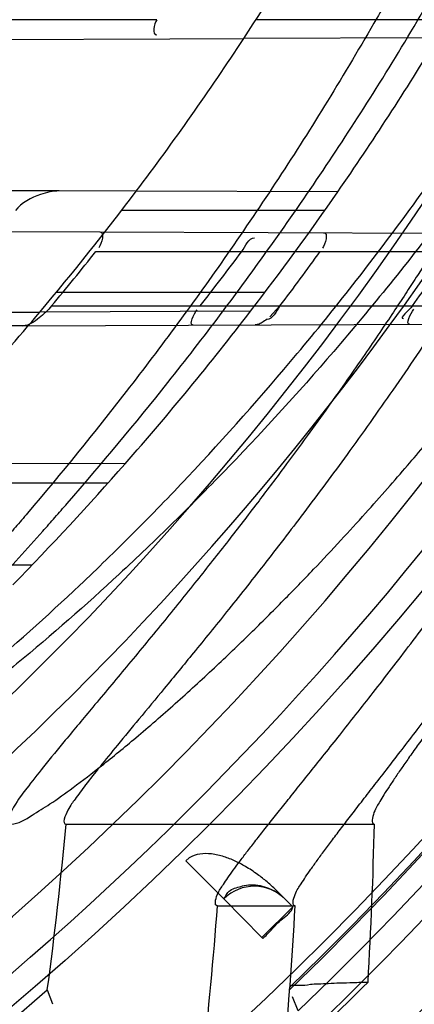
# Model space of a CAD drawing. Header units: millimetres. Extents: x 0 to 297, y 0 to 210.
# Tile 36 of 256: x 147.7032 to 147.7394, y 91.1248 to 91.2151. Entities that reach past the tile are written whole.
import ezdxf

# ---------------------------------------------------------------- set-up
doc = ezdxf.new("R2010")
doc.units = ezdxf.units.MM
doc.header["$LTSCALE"] = 16.335
doc.layers.get('0').update_dxf_attribs({"linetype": 'CONTINUOUS'})
for name, color, linetype in [('01_GLOBAL', 7, 'CONTINUOUS'), ('INTFCLR_1', 7, 'CONTINUOUS'), ('INTFCLR_144815', 7, 'CONTINUOUS')]:
    doc.layers.add(name, color=color, linetype=linetype)

msp = doc.modelspace()

# ---------------------------------------------------------------- linework, layer by layer
at = {"color": 7, "linetype": 'Continuous'}
msp.add_circle((148.2308034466, 92.1164639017), 1.9, dxfattribs=at)
at = {"color": 9, "linetype": 'Continuous'}
msp.add_arc((148.2308034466, 92.1164639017), 1.8756493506, 182.9674534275, 267.0325465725, dxfattribs=at)
at = {"layer": '01_GLOBAL', "color": 7, "linetype": 'Continuous'}
msp.add_circle((148.2308034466, 92.1164639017), 1.925, dxfattribs=at)
at = {"layer": 'INTFCLR_1', "color": 9, "linetype": 'Continuous'}
for p, q in [((147.7157750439, 91.21507411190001), (147.6722097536, 91.21507411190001)), ((147.742519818, 91.21507411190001), (147.7248726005, 91.21507411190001)), ((147.6810584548, 91.21318635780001), (147.7169625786, 91.21331168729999)), ((147.7415118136, 91.2133973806), (147.7237424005, 91.2133353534)), ((147.7068247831, 91.19937192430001), (147.6689402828, 91.1995041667)), ((147.7323582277, 91.19928279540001), (147.7139000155, 91.199347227)), ((147.7311649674, 91.19757411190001), (147.7125514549, 91.19757411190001)), ((147.7105572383, 91.19560889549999), (147.7617364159, 91.1954302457)), ((147.7102022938, 91.1938241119), (147.760694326, 91.1938241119)), ((147.7256939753, 91.1900741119), (147.7065742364, 91.1900741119)), ((147.7061367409, 91.1888241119), (147.7574384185, 91.1888241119)), ((147.7243710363, 91.1883375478), (147.7050677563, 91.18827016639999)), ((147.7035148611, 91.1870147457), (147.7563764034, 91.18719926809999)), ((147.7128787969, 91.17435079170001), (147.6925210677, 91.1744218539)), ((147.711304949, 91.1725741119), (147.6907043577, 91.1725741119)), ((147.7043489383, 91.16507411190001), (147.6829418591, 91.16507411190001))]:
    msp.add_line(p, q, dxfattribs=at)
at = {"layer": 'INTFCLR_1', "color": 6, "linetype": 'Continuous'}
for p, q in [((147.7169625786, 91.21331168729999), (147.7237424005, 91.2133353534)), ((147.7139000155, 91.199347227), (147.7068247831, 91.19937192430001)), ((147.6606695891, 91.19578303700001), (147.7105572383, 91.19560889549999)), ((147.697624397, 91.188244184), (147.7050677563, 91.18827016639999)), ((147.7035148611, 91.1870147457), (147.6508266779, 91.1868308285))]:
    msp.add_line(p, q, dxfattribs=at)
at = {"layer": 'INTFCLR_1', "color": 7, "linetype": 'Continuous'}
msp.add_line((147.72706867, 91.1888241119), (147.7261267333, 91.1878151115), dxfattribs=at)
msp.add_lwpolyline([(147.7258891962, 91.1876202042), (147.7257698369, 91.1875310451), (147.7256549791, 91.18745023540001), (147.7255446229, 91.1873778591), (147.7254383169, 91.1873138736), (147.7253365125, 91.18725829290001), (147.7252405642, 91.18721112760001), (147.7251507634, 91.1871721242), (147.7250668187, 91.1871410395), (147.7249892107, 91.1871176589), (147.7249180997, 91.18710154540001), (147.7248533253, 91.1870921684), (147.7247948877, 91.18708902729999)], dxfattribs=at)
at = {"layer": 'INTFCLR_1', "color": 6, "linetype": 'Continuous'}
for centre, radius, start, end in [((147.5056636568, 91.35632411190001), 0.3017258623, 270, 90.00000002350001), ((147.5056636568, 91.35632411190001), 0.2867456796, 270, 90.00000002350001), ((147.5056636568, 91.35632411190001), 0.2607760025, 326.7481499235, 329.5812702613), ((147.5056636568, 91.35632411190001), 0.2607760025, 319.8764540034, 322.9895536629), ((147.5056636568, 91.35632411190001), 0.2757760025, 322.472557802, 325.2879487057), ((147.5054825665, 91.3561310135), 0.2612540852, 320.1784083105, 321.5917423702), ((147.5057702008, 91.35649216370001), 0.2718440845, 321.9186122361, 323.2455153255), ((147.5054981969, 91.3561372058), 0.2776457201, 322.9426850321, 324.2249055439), ((147.5056693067, 91.3563323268), 0.2873987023, 324.3492726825, 325.5667879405), ((147.5056636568, 91.35632411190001), 0.2757760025, 315.5673519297, 318.7108679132)]:
    msp.add_arc(centre, radius, start, end, dxfattribs=at)
at = {"layer": 'INTFCLR_1', "color": 9, "linetype": 'Continuous'}
for radius, start, end in [(0.2607760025, 322.9895536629, 326.7481499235), (0.2757760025, 325.2879487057, 328.7836486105), (0.2607760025, 315.7698571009, 319.8764540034), (0.2757760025, 318.7108679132, 322.472557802)]:
    msp.add_arc((147.5056636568, 91.35632411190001), radius, start, end, dxfattribs=at)
at = {"layer": 'INTFCLR_1', "color": 6, "linetype": 'Continuous'}
for points, knots in [([(147.7024190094, 91.57132411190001), (147.7018087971, 91.57132411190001), (147.7029114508, 91.5692236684), (147.7038583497, 91.5680649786), (147.7054058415, 91.56603172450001), (147.7073153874, 91.5637319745), (147.7097564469, 91.56079692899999), (147.7126098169, 91.5573885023), (147.7156703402, 91.5536813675), (147.7186923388, 91.5499560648), (147.721505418, 91.54640770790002), (147.7240879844, 91.5430774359), (147.7264364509, 91.53997985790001), (147.7285589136, 91.53711993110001), (147.7304701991, 91.53449113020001), (147.7321890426, 91.5320821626), (147.7337330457, 91.529879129), (147.7351142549, 91.527876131), (147.7363481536, 91.5260600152), (147.7374498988, 91.5244157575), (147.7384368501, 91.52292425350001), (147.7393145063, 91.52158304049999), (147.740301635, 91.52005887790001), (147.7413416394, 91.5184318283), (147.7424164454, 91.51672483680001), (147.7434051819, 91.5151347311), (147.7444675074, 91.51340362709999), (147.7454727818, 91.51173989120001), (147.7463989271, 91.5101860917), (147.7472040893, 91.50882047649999), (147.7480924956, 91.5072948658), (147.7490691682, 91.5055946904), (147.7501439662, 91.503694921), (147.7513258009, 91.5015697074), (147.7526254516, 91.49918624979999), (147.7540567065, 91.4965029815), (147.7556293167, 91.4934797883), (147.7573520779, 91.49007026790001), (147.7592357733, 91.4862176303), (147.7612959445, 91.48184252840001), (147.7635459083, 91.4768493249), (147.7659975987, 91.4711159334), (147.7686600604, 91.46449556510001), (147.771540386, 91.45677847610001), (147.7745995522, 91.4477874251), (147.7776353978, 91.43777021), (147.7804347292, 91.4271489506), (147.7828479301, 91.41640510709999), (147.7848548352, 91.405631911), (147.7864550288, 91.3948720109), (147.7876568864, 91.3841237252), (147.7884643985, 91.3734124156), (147.7888848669, 91.3627276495), (147.788923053, 91.3520862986), (147.7885832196, 91.34147856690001), (147.7878679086, 91.3309058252), (147.7867790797, 91.3203765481), (147.7853146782, 91.30986953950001), (147.7834744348, 91.2993988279), (147.7812492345, 91.2889416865), (147.7786373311, 91.27851137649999), (147.7756726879, 91.26825261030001), (147.7725298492, 91.2586638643), (147.7694333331, 91.2501513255), (147.7665578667, 91.24288110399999), (147.763914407, 91.2366339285), (147.7614912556, 91.23122494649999), (147.7592772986, 91.2265132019), (147.7572566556, 91.222383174), (147.7554148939, 91.2187488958), (147.7537381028, 91.2155404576), (147.7522167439, 91.21270536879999), (147.7508394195, 91.21019779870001), (147.7495919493, 91.20797263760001), (147.7484619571, 91.205992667), (147.7474378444, 91.2042264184), (147.7465123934, 91.2026529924), (147.7456788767, 91.20125348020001), (147.7447260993, 91.1996710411), (147.7436842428, 91.1979643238), (147.7424549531, 91.195983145), (147.7413949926, 91.1943013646), (147.7404087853, 91.1927574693), (147.7395314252, 91.19139819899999), (147.7385421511, 91.1898833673), (147.7374297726, 91.1882012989), (147.7361816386, 91.18634056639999), (147.7347816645, 91.18428595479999), (147.7332139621, 91.18202299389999), (147.7314607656, 91.179538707), (147.7295082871, 91.1768262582), (147.7273377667, 91.1738741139), (147.7249300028, 91.1706720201), (147.7222786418, 91.16722855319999), (147.7193828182, 91.16355418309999), (147.7162651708, 91.1596930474), (147.7130841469, 91.155829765), (147.7101062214, 91.152268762), (147.7075479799, 91.1491965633), (147.7055504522, 91.14679617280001), (147.7039276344, 91.14467529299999), (147.7029496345, 91.1434806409), (147.7017963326, 91.1413241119), (147.7024190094, 91.1413241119)], [0, 0, 0, 0, 0.0038604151, 0.0075016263, 0.0124785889, 0.0188917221, 0.0268498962, 0.0364677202, 0.04706947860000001, 0.0572444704, 0.0668187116, 0.0757144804, 0.08390538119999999, 0.0914099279, 0.098245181, 0.1044667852, 0.1101313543, 0.1152642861, 0.1198589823, 0.1240215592, 0.1277856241, 0.1311734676, 0.1341617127, 0.1392736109, 0.1433897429, 0.1469230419, 0.1511192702, 0.1562389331, 0.1592204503, 0.1625628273, 0.1662680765, 0.1703891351, 0.1749670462, 0.1800766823, 0.185772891, 0.1921413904, 0.1993155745, 0.2073310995, 0.2163076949, 0.2264451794, 0.2379233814, 0.250953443, 0.2658909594, 0.2830621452, 0.3030578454, 0.3259639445, 0.3492662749, 0.372530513, 0.3956109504, 0.4185782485, 0.4413347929, 0.4640172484, 0.48651927, 0.5089682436, 0.5313242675, 0.553647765, 0.5759939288, 0.5982772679, 0.6207473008, 0.6432362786, 0.6658996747, 0.6887559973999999, 0.7107777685, 0.7297237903, 0.7460531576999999, 0.7602331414, 0.7726347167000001, 0.7835467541, 0.7931663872, 0.8017211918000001, 0.8093215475, 0.8160683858, 0.8220758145, 0.8274205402, 0.8322066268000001, 0.8364980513, 0.8403368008, 0.8437547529, 0.8468031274, 0.8520223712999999, 0.8564046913, 0.8615533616, 0.8645986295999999, 0.8679945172, 0.8717882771, 0.8760445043, 0.8807522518, 0.8859628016, 0.8917731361, 0.8981681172, 0.9051985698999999, 0.9129160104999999, 0.9213486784, 0.9305434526, 0.9404096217, 0.9509435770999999, 0.9619432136, 0.9720502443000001, 0.9803711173, 0.9870628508, 0.9922716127, 0.99606073, 1, 1, 1, 1]), ([(147.7024190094, 91.1413241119), (147.7031143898, 91.1413241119), (147.7043203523, 91.14213679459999), (147.7061744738, 91.14325300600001), (147.7083002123, 91.1447976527), (147.710928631, 91.14681022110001), (147.7140582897, 91.14937974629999), (147.7175074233, 91.15237487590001), (147.7210070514, 91.1555769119), (147.724310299, 91.1587419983), (147.7273371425, 91.16175781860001), (147.7300923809, 91.16460395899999), (147.7325889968, 91.1672661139), (147.7348455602, 91.1697411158), (147.7368773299, 91.1720281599), (147.7387011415, 91.1741288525), (147.7403405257, 91.1760572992), (147.7418089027, 91.1778176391), (147.74312239, 91.1794189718), (147.7442950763, 91.1808709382), (147.7453447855, 91.18218881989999), (147.7462981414, 91.1834007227), (147.7472372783, 91.1846080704), (147.7482377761, 91.1859099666), (147.7492999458, 91.187311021), (147.7503509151, 91.1887170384), (147.7513832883, 91.1901164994), (147.7524574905, 91.19159267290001), (147.7536466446, 91.1932514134), (147.7549757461, 91.1951365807), (147.7564609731, 91.1972842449), (147.7581179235, 91.19973355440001), (147.7599603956, 91.2025250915), (147.7620026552, 91.20570886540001), (147.7642665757, 91.2093548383), (147.7667734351, 91.21354352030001), (147.7695429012, 91.2183732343), (147.7725956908, 91.2239740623), (147.7759494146, 91.23049845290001), (147.7796263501, 91.2381747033), (147.7835547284, 91.2471120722), (147.7874822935, 91.2570297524), (147.7911546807, 91.26748627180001), (147.7944163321, 91.27808548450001), (147.7972390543, 91.28872386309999), (147.7996322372, 91.2993899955), (147.8015947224, 91.3100274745), (147.8031423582, 91.3206651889), (147.8042785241, 91.3312578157), (147.8050140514, 91.3418222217), (147.805355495, 91.3523479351), (147.8053083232, 91.36283677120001), (147.8048760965, 91.3732949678), (147.8040611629, 91.3837158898), (147.8028633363, 91.39410400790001), (147.8012816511, 91.40445780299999), (147.799316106, 91.4147614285), (147.7969588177, 91.4250379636), (147.7942058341, 91.4352745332), (147.7910435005, 91.44548298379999), (147.7874805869, 91.4556114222), (147.7836594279, 91.4652777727), (147.7798256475, 91.47403311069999), (147.7762354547, 91.48156843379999), (147.7729615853, 91.48797792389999), (147.7699846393, 91.4934796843), (147.767284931, 91.4982265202), (147.7648405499, 91.5023464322), (147.7626315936, 91.50593695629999), (147.7606351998, 91.50908022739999), (147.7588346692, 91.5118359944), (147.7572125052, 91.5142588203), (147.7557564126, 91.51638728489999), (147.7544486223, 91.5182624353), (147.7532796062, 91.51991080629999), (147.7522307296, 91.5213681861), (147.7512884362, 91.5226603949), (147.7503875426, 91.52388111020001), (147.749451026, 91.5251356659), (147.7484191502, 91.5265005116), (147.7473563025, 91.52788680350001), (147.7462900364, 91.5292585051), (147.7452102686, 91.5306298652), (147.7440251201, 91.53211414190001), (147.7427013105, 91.5337461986), (147.7412185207, 91.535542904), (147.7395625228, 91.5375118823), (147.7377136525, 91.5396634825), (147.7356554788, 91.54200321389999), (147.733366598, 91.5445380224), (147.7308303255, 91.5472668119), (147.7280323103, 91.5501828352), (147.7249547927, 91.55327492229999), (147.7215984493, 91.5565159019), (147.7180191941, 91.55981674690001), (147.7144644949, 91.5629254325), (147.7112102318, 91.5656152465), (147.7084715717, 91.5677235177), (147.7062664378, 91.5693347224), (147.7043599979, 91.57048668), (147.7031273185, 91.57132411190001), (147.7024190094, 91.57132411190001)], [0, 0, 0, 0, 0.0042187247, 0.0081401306, 0.0133978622, 0.0200459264, 0.0282638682, 0.0379443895, 0.0477615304, 0.05703690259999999, 0.0656973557, 0.0736821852, 0.0810680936, 0.0878383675, 0.0940009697, 0.0996271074, 0.1047154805, 0.1093563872, 0.1135342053, 0.1172803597, 0.1206792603, 0.1237557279, 0.1266349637, 0.1299589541, 0.1337168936, 0.1373013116, 0.1406085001, 0.1442672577, 0.148377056, 0.1529904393, 0.1582606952, 0.164218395, 0.1709303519, 0.1785521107, 0.1871652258, 0.1969659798, 0.2081658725, 0.2209392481, 0.2356613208, 0.2526660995, 0.2725685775, 0.2948769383, 0.3173640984, 0.3397873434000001, 0.3621386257, 0.3841211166, 0.4060891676, 0.4277469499, 0.4493218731, 0.470705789, 0.4919793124, 0.5131981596, 0.5343255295, 0.5554668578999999, 0.5765984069, 0.5977513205, 0.6189954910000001, 0.6402209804, 0.6617015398, 0.6832900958, 0.7050415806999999, 0.7268239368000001, 0.7463339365, 0.7630160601, 0.7774553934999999, 0.7899931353, 0.8009638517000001, 0.8105830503, 0.8190545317, 0.8265380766, 0.8331730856, 0.8390248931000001, 0.8442268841, 0.8488182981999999, 0.8528943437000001, 0.8564866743, 0.8597116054, 0.8625968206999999, 0.8656908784, 0.8692094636, 0.8729771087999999, 0.8762884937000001, 0.879749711, 0.8835661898, 0.8878115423, 0.8924986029, 0.8976989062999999, 0.9034198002, 0.9097088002, 0.9166034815, 0.9241390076, 0.9323094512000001, 0.9411199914, 0.9506041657, 0.9606137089, 0.9706541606, 0.9792553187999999, 0.9862062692, 0.9916647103, 0.9957028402, 1, 1, 1, 1]), ([(147.7068247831, 91.19937192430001), (147.7062494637, 91.1993739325), (147.7047853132, 91.1990346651), (147.7033937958, 91.1982844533), (147.7028188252, 91.19757411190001)], [0, 0, 0, 0, 0.3863295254, 1, 1, 1, 1]), ([(147.7061367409, 91.1888241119), (147.7058011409, 91.188421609), (147.7050294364, 91.1877146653), (147.7040659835, 91.18701666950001), (147.7035148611, 91.1870147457)], [0, 0, 0, 0, 0.4874121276, 1, 1, 1, 1])]:
    msp.add_open_spline(points, degree=3, knots=knots, dxfattribs=at)
at = {"layer": 'INTFCLR_1', "color": 9, "linetype": 'Continuous'}
for points, knots in [([(147.7578360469, 91.44955591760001), (147.7601299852, 91.44299922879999), (147.7642956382, 91.42952576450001), (147.7682613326, 91.4122075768), (147.7702192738, 91.4006412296), (147.7710065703, 91.39518478), (147.7714994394, 91.3915132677), (147.7727052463, 91.3813993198), (147.773864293, 91.3647211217), (147.7737011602, 91.3479837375), (147.7730932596, 91.3377512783), (147.7728153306, 91.3340172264), (147.7723459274, 91.32845986), (147.7710514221, 91.316626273), (147.7680380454, 91.29878467), (147.7643540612, 91.28396869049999), (147.7618533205, 91.2754656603), (147.7608389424, 91.2721312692), (147.7590123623, 91.2664116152), (147.7551536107, 91.2553712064), (147.7489882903, 91.2403218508), (147.7426455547, 91.22739948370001), (147.738554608, 91.2198568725), (147.7370705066, 91.21719653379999), (147.7348652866, 91.2133153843), (147.7301153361, 91.2053160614), (147.7225777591, 91.1938048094), (147.7133378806, 91.1812395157), (147.7066749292, 91.173042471), (147.7028339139, 91.16854333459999), (147.701385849, 91.16686409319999), (147.6989422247, 91.1640712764), (147.6944265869, 91.1590434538), (147.6895205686, 91.15382001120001), (147.6850750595, 91.14916276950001), (147.6824472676, 91.14642530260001), (147.6802613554, 91.14401157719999), (147.6788390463, 91.1424858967), (147.6769884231, 91.13966284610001), (147.6801672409, 91.1409193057), (147.6819512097, 91.141994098), (147.6841146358, 91.14331988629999), (147.6860112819, 91.14459412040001), (147.6882932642, 91.1461762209), (147.6913846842, 91.14844087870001), (147.6953415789, 91.15151625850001), (147.7012543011, 91.1563820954), (147.7065470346, 91.16112874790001), (147.7111780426, 91.16556996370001), (147.7144972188, 91.16884566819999), (147.7204790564, 91.1750133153), (147.7290048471, 91.18463110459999), (147.7390158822, 91.1974187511), (147.7461841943, 91.2078944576), (147.7504450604, 91.21470752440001), (147.7520181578, 91.21729598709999), (147.7543852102, 91.2212675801), (147.7594401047, 91.23018520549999), (147.7666547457, 91.24466011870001), (147.771618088, 91.2567571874), (147.7739207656, 91.2630229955)], [0, 0, 0, 0, 0.0419449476, 0.0850695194, 0.1071739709, 0.1127634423, 0.1183584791, 0.1295423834, 0.1742656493, 0.2191961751, 0.2304978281, 0.2361598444, 0.2418057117, 0.2641744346, 0.3080240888, 0.3509528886, 0.3562644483, 0.3615432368, 0.3719979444, 0.3925183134, 0.4321501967, 0.4701192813, 0.4793724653, 0.4839620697, 0.48851378, 0.5063269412, 0.5401307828, 0.5715496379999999, 0.6004673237, 0.6038923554, 0.6072711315, 0.6138564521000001, 0.6263016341, 0.6480618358, 0.6572019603, 0.6650284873, 0.6713159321, 0.6759369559, 0.6799952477, 0.6841765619, 0.6887949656, 0.6950107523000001, 0.6986911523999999, 0.7027318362, 0.7117342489, 0.7218512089, 0.7329803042, 0.7579718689, 0.7647510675, 0.7717251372, 0.7861300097, 0.8166264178, 0.8492835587, 0.8841348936, 0.8932111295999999, 0.8978052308, 0.9024247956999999, 0.92112918, 0.9596906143, 1, 1, 1, 1]), ([(147.6811764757, 91.1413241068), (147.6810781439, 91.14132411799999), (147.6808373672, 91.14137158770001), (147.6808497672, 91.1418044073), (147.6811074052, 91.1422497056), (147.6815528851, 91.142911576), (147.6822318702, 91.14373533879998), (147.6835407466, 91.1452190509), (147.6855593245, 91.1473348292), (147.6883533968, 91.1501930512), (147.6928736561, 91.1547964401), (147.6978811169, 91.1599991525), (147.7024841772, 91.1649963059), (147.7049756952, 91.16777374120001), (147.7064519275, 91.1694435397), (147.7103658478, 91.1739155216), (147.7171547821, 91.1820635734), (147.7265732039, 91.1945612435), (147.7342592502, 91.2060163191), (147.7391039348, 91.21397962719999), (147.7413524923, 91.217842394), (147.7428653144, 91.2204893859), (147.7470335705, 91.2279909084), (147.7534974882, 91.24084499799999), (147.7597854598, 91.25582728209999), (147.7637211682, 91.2668203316), (147.7655837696, 91.27251442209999), (147.7666180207, 91.2758335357), (147.7691666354, 91.28429392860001), (147.7729221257, 91.2990378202), (147.7759956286, 91.3168025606), (147.7773158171, 91.32858523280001), (147.7777944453, 91.33411784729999), (147.7780778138, 91.3378349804), (147.7786975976, 91.3480207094), (147.7788639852, 91.364684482), (147.7776820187, 91.3812878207), (147.7764527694, 91.3913544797), (147.7759502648, 91.39500924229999), (147.7751474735, 91.4004414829), (147.7731505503, 91.4119586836), (147.7691057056, 91.4292020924), (147.7648598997, 91.44260751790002), (147.7625223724, 91.4491302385)], [0, 0, 0, 0, 0.0008731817, 0.001718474, 0.0032338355, 0.0055641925, 0.0087322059, 0.0127298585, 0.0231213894, 0.0346993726, 0.0482226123, 0.08041255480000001, 0.0988155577, 0.1085507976, 0.1135449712, 0.1186069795, 0.1613231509, 0.207686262, 0.2575123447, 0.2837454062, 0.2904461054, 0.2972015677, 0.3108182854, 0.366650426, 0.4248609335, 0.4549769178, 0.4703146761, 0.4780576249, 0.4858477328, 0.5487775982, 0.6130123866, 0.6457680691, 0.6540347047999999, 0.6623246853, 0.6788711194, 0.7446474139, 0.8101273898, 0.8265053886, 0.8346996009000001, 0.8428861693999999, 0.8752668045, 0.9384714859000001, 1, 1, 1, 1]), ([(147.7786398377, 91.26353946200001), (147.7762971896, 91.2573039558), (147.7712466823, 91.2452642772), (147.7639124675, 91.2308710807), (147.7587756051, 91.2220056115), (147.7563693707, 91.2180557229), (147.7547696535, 91.215480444), (147.7504343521, 91.2086983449), (147.743140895, 91.1982707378), (147.7329609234, 91.1855474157), (147.7242940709, 91.1759794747), (147.7182143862, 91.1698434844), (147.7148397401, 91.166583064), (147.7101283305, 91.1621594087), (147.704745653, 91.15743254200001), (147.6987350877, 91.15258708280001), (147.694713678, 91.1495239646), (147.691566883, 91.14726417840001), (147.6892555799, 91.14569188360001), (147.6866540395, 91.1439771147), (147.6840672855, 91.1424989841), (147.6817988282, 91.1413240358), (147.6811764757, 91.1413241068)], [0, 0, 0, 0, 0.1254392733, 0.2455954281, 0.3039386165, 0.3183545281, 0.3326935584, 0.3610298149, 0.4699340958, 0.5721292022, 0.6676979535, 0.7128867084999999, 0.7347758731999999, 0.7560605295, 0.8345894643, 0.86959304, 0.9014329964, 0.9297831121, 0.9425142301, 0.954114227, 0.9882800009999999, 1, 1, 1, 1])]:
    msp.add_open_spline(points, degree=3, knots=knots, dxfattribs=at)
at = {"layer": 'INTFCLR_1', "color": 6, "linetype": 'Continuous'}
for points in [[(147.7157750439, 91.21507411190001), (147.715515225, 91.2146895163), (147.7153077, 91.2136800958), (147.7157718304, 91.2136817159)], [(147.7105572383, 91.19560889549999), (147.7110384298, 91.1956072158), (147.710754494, 91.1945459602), (147.7104555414, 91.19416889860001)], [(147.7310668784, 91.1955373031), (147.7315420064, 91.19553564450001), (147.731231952, 91.1945018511), (147.7309541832, 91.1941163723)], [(147.7235735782, 91.1938241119), (147.723916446, 91.194283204), (147.7241685, 91.19508741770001), (147.724741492, 91.1950854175)], [(147.739205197, 91.1888241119), (147.7389281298, 91.18843783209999), (147.7379019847, 91.1876612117), (147.7383773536, 91.1876628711)], [(147.7191251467, 91.1870692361), (147.7186385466, 91.1870675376), (147.7191941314, 91.18809858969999), (147.7194942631, 91.1884816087)], [(147.7389821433, 91.18713855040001), (147.738505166, 91.18713688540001), (147.739049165, 91.1881396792), (147.739327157, 91.188527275)]]:
    msp.add_open_spline(points, degree=3, dxfattribs=at)
at = {"layer": 'INTFCLR_1', "color": 7, "linetype": 'Continuous'}
msp.add_open_spline([(147.727068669, 91.1888241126), (147.7267180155, 91.1883594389), (147.7264223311, 91.1875764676), (147.7258402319, 91.1875827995)], degree=3, dxfattribs=at)
at = {"layer": 'INTFCLR_144815', "color": 6, "linetype": 'Continuous'}
for p, q in [((147.7074681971, 91.1413241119), (147.7357237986, 91.1413241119)), ((147.7187529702, 91.1382198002), (147.7184506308, 91.1379535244)), ((147.7213403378, 91.13382420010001), (147.7284687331, 91.13382420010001)), ((147.7254221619, 91.1309087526), (147.7282472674, 91.1337338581)), ((147.7057480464, 91.1261258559), (147.7062315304, 91.12483104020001)), ((147.7279576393, 91.1261258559), (147.727976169, 91.12636960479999)), ((147.7287416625, 91.12418187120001), (147.7282188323, 91.1254789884))]:
    msp.add_line(p, q, dxfattribs=at)
at = {"layer": 'INTFCLR_144815', "color": 9, "linetype": 'Continuous'}
for p, q in [((147.718450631, 91.1379535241), (147.7219233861, 91.1344796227)), ((147.726865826, 91.13512194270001), (147.7275435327, 91.13444423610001)), ((147.7254221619, 91.1309087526), (147.7254981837, 91.1308327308))]:
    msp.add_line(p, q, dxfattribs=at)
at = {"layer": 'INTFCLR_144815', "color": 7, "linetype": 'Continuous'}
for p, q in [((147.7219233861, 91.1344796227), (147.7254221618, 91.13090875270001)), ((147.7282458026, 91.1337419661), (147.7275435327, 91.13444423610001))]:
    msp.add_line(p, q, dxfattribs=at)
at = {"layer": 'INTFCLR_144815', "color": 6, "linetype": 'Continuous'}
for radius in [0.3190566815, 0.3040475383]:
    msp.add_circle((147.5056636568, 91.35632411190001), radius, dxfattribs=at)
for radius, start, end in [(0.4398395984, 313.9937911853, 154.5150993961), (0.3305190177, 45.0000000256, 314.9999999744), (0.329927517, 44.99999995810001, 315.0000000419), (0.3294494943, 44.99999997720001, 315.0000000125), (0.3241269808, 308.490992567, 51.50900743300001), (0.3200091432, 313.9992414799, 46.00075850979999), (0.2978344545, 295.6072723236, 334.3927276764), (0.2828253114, 297.0737153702, 332.9262846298), (0.3245414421, 313.0911760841, 314.9984221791), (0.305, 292.2602718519, 310.9966113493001)]:
    msp.add_arc((147.5056636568, 91.35632411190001), radius, start, end, dxfattribs=at)
at = {"layer": 'INTFCLR_144815', "color": 9, "linetype": 'Continuous'}
for centre, radius, start, end in [((147.5056636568, 91.35632411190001), 0.4080560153, 292.4997540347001, 54.0964566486), ((147.5056636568, 91.35632411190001), 0.3298406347, 314.0862202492, 45.9137797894), ((147.5056636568, 91.35632411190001), 0.3219531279, 313.8592910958, 46.1407088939), ((147.5056636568, 91.35632411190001), 0.3198467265, 314.0319604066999, 45.9680396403), ((147.5056636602, 91.3563241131), 0.3681108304, 292.4997540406, 16.610836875), ((147.5056636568, 91.35632411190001), 0.4164420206, 203.8266800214, 313.0809380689), ((147.5056636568, 91.35632411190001), 0.4214424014, 203.8278898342, 312.5732768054), ((147.5056636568, 91.35632411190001), 0.4364412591, 203.8266800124, 319.1799903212), ((147.5056636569, 91.35632411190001), 0.3636235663, 309.832493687, 323.1675063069)]:
    msp.add_arc(centre, radius, start, end, dxfattribs=at)
at = {"layer": 'INTFCLR_144815', "color": 7, "linetype": 'Continuous'}
msp.add_arc((147.7247155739, 91.13161578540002), 0.0039997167, 45.0049825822, 134.2742273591, dxfattribs=at)
at = {"layer": 'INTFCLR_144815', "color": 6, "linetype": 'Continuous'}
for centre, major_axis, ratio, start_param, end_param in [((147.5056636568, 91.1746292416), (0, 0.2726808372), 0.7456587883, -1.7496239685, -1.69324167), ((147.5056636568, 91.1506463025), (0, 0.3086735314), 0.7456587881, -1.6480224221, -1.6010017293), ((147.5056636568, 91.16263929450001), (0, 0.2906748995), 0.7456587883, -1.7200994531, -1.6700911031), ((147.5056636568, 91.15664355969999), (0, 0.299673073), 0.7456587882, -1.6956613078, -1.6470176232), ((147.5056636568, 91.2825663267), (0, 0.2914681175), 0.9674516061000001, -2.2743411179, -2.1269453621)]:
    msp.add_ellipse(centre, major_axis=major_axis, ratio=ratio, start_param=start_param, end_param=end_param, dxfattribs=at)
for points, knots in [([(147.7284687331, 91.13382420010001), (147.7281248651, 91.1338305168), (147.7284667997, 91.1351065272), (147.7289335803, 91.13570228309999), (147.7294381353, 91.13651419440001), (147.7299269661, 91.13721519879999), (147.7305020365, 91.13802435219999), (147.731162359, 91.13892311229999), (147.7319099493, 91.1399218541), (147.7327456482, 91.1410217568), (147.7336709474, 91.1422277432), (147.7346879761, 91.1435451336), (147.7357985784, 91.1449795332), (147.7370029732, 91.14653486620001), (147.7382990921, 91.1482126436), (147.7396836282, 91.1500132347), (147.7411548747, 91.15193951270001), (147.7427145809, 91.15399936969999), (147.7443650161, 91.15620210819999), (147.746103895, 91.1585517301), (147.7479255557, 91.16104816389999), (147.749823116, 91.1636899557), (147.7517910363, 91.1664778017), (147.7538223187, 91.1694105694), (147.7559091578, 91.17248603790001), (147.7580430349, 91.17570086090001), (147.760214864, 91.17905059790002), (147.7624151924, 91.1825298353), (147.7646343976, 91.1861323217), (147.7668628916, 91.189851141), (147.7690913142, 91.19367890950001), (147.7713106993, 91.1976079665), (147.7735126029, 91.2016305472), (147.7756891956, 91.2057389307), (147.7778333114, 91.2099255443), (147.7799384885, 91.2141830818), (147.781998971, 91.2185045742), (147.7840096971, 91.22288344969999), (147.785966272, 91.22731357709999), (147.7878649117, 91.23178925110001), (147.7897023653, 91.2363051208), (147.7914762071, 91.24085704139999), (147.7931808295, 91.2454316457), (147.7948144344, 91.2500236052), (147.7963777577, 91.25463405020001), (147.7978725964, 91.25926866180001), (147.7992992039, 91.2639290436), (147.8006556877, 91.2686094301), (147.801941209, 91.2733071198), (147.803154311, 91.27801617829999), (147.8042942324, 91.28273212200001), (147.8053612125, 91.2874541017), (147.806355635, 91.2921819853), (147.8072778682, 91.2969157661), (147.8081281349, 91.3016549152), (147.8089065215, 91.306398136), (147.8096131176, 91.31114385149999), (147.8102481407, 91.31589110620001), (147.8108118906, 91.3206396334), (147.8113046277, 91.32538908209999), (147.8117265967, 91.3301391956), (147.8120780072, 91.33488963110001), (147.8123590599, 91.33964034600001), (147.812569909, 91.3443911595), (147.8127106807, 91.34914211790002), (147.8127814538, 91.35389307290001), (147.8127822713, 91.3586440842), (147.8127131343, 91.3633950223), (147.8125740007, 91.3681459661), (147.8123647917, 91.3728967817), (147.8120853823, 91.37764750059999), (147.8117356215, 91.38239791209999), (147.8113153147, 91.3871479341), (147.8108242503, 91.3918972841), (147.8102621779, 91.39664575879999), (147.8096288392, 91.4013929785), (147.8089239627, 91.40613849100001), (147.8081472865, 91.4108816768), (147.8072985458, 91.41562188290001), (147.8063774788, 91.4203583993), (147.8053839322, 91.4250899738), (147.804317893, 91.42981488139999), (147.8031794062, 91.4345314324), (147.8019684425, 91.4392384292), (147.8006848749, 91.4439351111), (147.7993287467, 91.44862012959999), (147.7979004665, 91.4532910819), (147.7964007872, 91.4579448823), (147.7948306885, 91.4625782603), (147.7931912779, 91.4671880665), (147.7914839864, 91.4717707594), (147.7897106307, 91.47632235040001), (147.7878734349, 91.4808384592), (147.7859750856, 91.48531428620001), (147.7840187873, 91.48974459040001), (147.7820083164, 91.4941236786), (147.7799480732, 91.4984454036), (147.7778431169, 91.5027031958), (147.7756991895, 91.506890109), (147.773522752, 91.51099883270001), (147.7713209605, 91.5150218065), (147.7691016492, 91.51895129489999), (147.7668732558, 91.5227795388), (147.7646447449, 91.5264988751), (147.7624254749, 91.53010191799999), (147.7602250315, 91.53358175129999), (147.7580530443, 91.53693210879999), (147.7559189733, 91.54014756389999), (147.7538319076, 91.5432236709), (147.7518003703, 91.5461570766), (147.7498321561, 91.54894557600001), (147.7479341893, 91.551588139), (147.7461124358, 91.5540848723), (147.7443718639, 91.55643693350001), (147.7427164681, 91.55864638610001), (147.7411492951, 91.5607160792), (147.7396725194, 91.5626494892), (147.7382875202, 91.564450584), (147.7369950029, 91.5661236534), (147.7357951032, 91.5676731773), (147.7346874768, 91.5691037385), (147.7336714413, 91.5704198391), (147.7327460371, 91.5716259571), (147.7319101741, 91.5727260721), (147.7311625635, 91.57372483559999), (147.7305021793, 91.5746236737), (147.72992705, 91.5754329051), (147.7294381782, 91.57613396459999), (147.7289336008, 91.57694590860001), (147.7284668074, 91.5775416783), (147.728124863, 91.57881770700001), (147.7284687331, 91.5788240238)], [0, 0, 0, 0, 0.0021236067, 0.0044659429, 0.005996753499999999, 0.007775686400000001, 0.0098091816, 0.0121043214, 0.0146687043, 0.0175100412, 0.0206343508, 0.0240542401, 0.0277864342, 0.0318356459, 0.0362005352, 0.040877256, 0.0458603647, 0.0511668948, 0.0568307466, 0.06285557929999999, 0.0692156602, 0.07591263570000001, 0.0829392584, 0.09028590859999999, 0.0979403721, 0.1058876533, 0.114110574, 0.1225900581, 0.1313055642, 0.140235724, 0.1493588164, 0.1586532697, 0.1680981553, 0.1776734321, 0.1873601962, 0.1971407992, 0.2069991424, 0.2169205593, 0.2268918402, 0.236901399, 0.2469387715, 0.256994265, 0.2670652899, 0.2770813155, 0.2870874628, 0.2971238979, 0.3071487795, 0.3171804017, 0.3272115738, 0.3372204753, 0.347205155, 0.3571681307, 0.3671107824, 0.3770356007, 0.3869457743, 0.396839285, 0.4067137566, 0.4165706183, 0.4264117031, 0.436238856, 0.4460529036, 0.4558561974, 0.465649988, 0.4754369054, 0.4852183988, 0.4949970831, 0.5047743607, 0.514552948, 0.5243342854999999, 0.5341210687, 0.5439147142, 0.5537177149, 0.5635313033, 0.5733577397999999, 0.5831983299, 0.5930548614, 0.6029285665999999, 0.6128203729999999, 0.6227310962, 0.6326618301, 0.642613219, 0.6525827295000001, 0.6625684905, 0.6725713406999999, 0.6825918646, 0.692631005, 0.7026858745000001, 0.7127502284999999, 0.7228203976, 0.7328919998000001, 0.7429592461, 0.7530154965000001, 0.7630529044, 0.7730624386, 0.783033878, 0.7929554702, 0.8028140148, 0.8125949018, 0.8222819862, 0.8318577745, 0.8413032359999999, 0.8505983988, 0.8597223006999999, 0.868653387, 0.8773699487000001, 0.8858505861, 0.894074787, 0.9020233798, 0.9096791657, 0.9170272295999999, 0.9240552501, 0.9307537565, 0.9371162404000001, 0.9431389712, 0.9488208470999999, 0.9541629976, 0.959168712, 0.963842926, 0.9681919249, 0.9722229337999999, 0.9759438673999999, 0.9793632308, 0.9824892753, 0.9853304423, 0.9878949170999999, 0.9901903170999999, 0.992224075, 0.994003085, 0.9955339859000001, 0.9978763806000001, 1, 1, 1, 1]), ([(147.7357237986, 91.57132411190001), (147.7353758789, 91.57132411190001), (147.7356994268, 91.5700334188), (147.7361425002, 91.5694166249), (147.7366231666, 91.5685877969), (147.7370888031, 91.56787103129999), (147.737636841, 91.56704452), (147.7382660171, 91.566126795), (147.7389780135, 91.5651078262), (147.7397734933, 91.5639864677), (147.740653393, 91.5627583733), (147.7416183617, 91.5614199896), (147.742668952, 91.55996724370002), (147.7438053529, 91.5583961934), (147.7450274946, 91.5567027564), (147.7463347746, 91.55488309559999), (147.7477261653, 91.55293344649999), (147.7491999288, 91.5508505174), (147.7507536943, 91.5486313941), (147.7523842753, 91.5462738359), (147.7540876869, 91.5437763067), (147.755859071, 91.5411381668), (147.7576927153, 91.5383597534), (147.7595821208, 91.5354424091), (147.7615200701, 91.5323885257), (147.7634987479, 91.5292015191), (147.7655098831, 91.52588577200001), (147.7675449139, 91.5224465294), (147.7695951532, 91.5188897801), (147.7716519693, 91.5152220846), (147.7737069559, 91.51145038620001), (147.7757520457, 91.50758188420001), (147.7777796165, 91.5036238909), (147.7797825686, 91.4995837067), (147.7817543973, 91.4954684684), (147.783689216, 91.4912850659), (147.785581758, 91.48704008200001), (147.7874273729, 91.48273972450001), (147.7892219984, 91.4783897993), (147.7909621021, 91.4739957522), (147.7926447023, 91.46956251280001), (147.7942672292, 91.46509473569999), (147.7958276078, 91.4605964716), (147.7973240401, 91.4560716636), (147.7987551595, 91.4515235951), (147.8001197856, 91.4469555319), (147.8014170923, 91.4423700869), (147.8026463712, 91.4377699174), (147.8038071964, 91.43315704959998), (147.8048992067, 91.4285336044), (147.8059222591, 91.42390110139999), (147.8068762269, 91.41926123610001), (147.8077611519, 91.41461511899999), (147.8085770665, 91.40996406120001), (147.8093241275, 91.4053087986), (147.8100024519, 91.4006503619), (147.8106122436, 91.3959892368), (147.8111536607, 91.39132621), (147.8116269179, 91.3866615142), (147.812032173, 91.38199575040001), (147.8123696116, 91.3773290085), (147.8126393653, 91.3726617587), (147.8128415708, 91.3679939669), (147.8129763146, 91.3633260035), (147.8130436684, 91.3586577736), (147.8130436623, 91.35398960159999), (147.8129762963, 91.34932138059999), (147.8128415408, 91.34465342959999), (147.812639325, 91.33998567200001), (147.8123695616, 91.3353184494), (147.8120321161, 91.3306517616), (147.8116268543, 91.3259860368), (147.8111535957, 91.32132141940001), (147.8106121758, 91.31665843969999), (147.8100023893, 91.31199741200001), (147.809324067, 91.3073390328), (147.8085770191, 91.30268388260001), (147.8077611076, 91.29803286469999), (147.8068762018, 91.2933868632), (147.8059222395, 91.2887470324), (147.8048992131, 91.28411464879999), (147.8038072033, 91.2794912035), (147.8026464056, 91.27487844), (147.8014171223, 91.2702782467), (147.8001198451, 91.2656928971), (147.7987552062, 91.2611247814), (147.7973241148, 91.256576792), (147.7958276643, 91.2520519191), (147.7942673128, 91.2475537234), (147.7926447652, 91.24308588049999), (147.7909621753, 91.23865265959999), (147.7892220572, 91.23425857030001), (147.7874274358, 91.2299086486), (147.7855818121, 91.225608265), (147.7836892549, 91.2213632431), (147.7817544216, 91.2171798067), (147.7797825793, 91.2130645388), (147.7777796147, 91.209024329), (147.7757520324, 91.20506631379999), (147.7737069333, 91.2011977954), (147.7716519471, 91.1974260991), (147.7695951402, 91.1937584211), (147.7675449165, 91.1902016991), (147.7655099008, 91.1867624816), (147.763498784, 91.18344676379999), (147.7615201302, 91.1802597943), (147.7595822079, 91.177205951), (147.7576928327, 91.17428865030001), (147.7558592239, 91.1715102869), (147.7540878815, 91.1688722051), (147.7523844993, 91.1663747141), (147.7507539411, 91.16401718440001), (147.7492001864, 91.1617980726), (147.7477264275, 91.15971514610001), (147.7463350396, 91.1577654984), (147.7450277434, 91.15594581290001), (147.7438055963, 91.15425236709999), (147.7426691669, 91.15268127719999), (147.7416185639, 91.1512285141), (147.7406535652, 91.1498900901), (147.7397736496, 91.1486619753), (147.7389781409, 91.1475405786), (147.7382661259, 91.14652158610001), (147.7376369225, 91.14560382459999), (147.7370888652, 91.14477728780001), (147.7366232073, 91.1440604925), (147.7361425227, 91.14323163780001), (147.735699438, 91.1426148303), (147.7353758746, 91.1413241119), (147.7357237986, 91.1413241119)], [0, 0, 0, 0, 0.0022415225, 0.0046949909, 0.0062948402, 0.0081515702, 0.0102713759, 0.0126610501, 0.0153273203, 0.0182777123, 0.0215194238, 0.0250604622, 0.0289080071, 0.0330699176, 0.0375525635, 0.0423627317, 0.0475050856, 0.0529841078, 0.05880161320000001, 0.0649581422, 0.07145189, 0.07827835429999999, 0.08543053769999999, 0.0928988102, 0.1006709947, 0.1087324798, 0.1170666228, 0.1256550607, 0.1344781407, 0.1435153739, 0.1527460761, 0.1621498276, 0.1717063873, 0.1813963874, 0.1912015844, 0.2011049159, 0.2110906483, 0.2211444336, 0.2312534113, 0.241406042, 0.2515916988, 0.2618021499, 0.2720286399, 0.2822654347, 0.2925056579, 0.3027455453, 0.312979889, 0.3232065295, 0.3334216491, 0.3436244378, 0.3538122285, 0.3639852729, 0.3741416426, 0.3842825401, 0.3944068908, 0.4045165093, 0.4146106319, 0.4246916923, 0.4347594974, 0.444816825, 0.4548636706, 0.4649030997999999, 0.474935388, 0.4849637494, 0.494988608, 0.5050132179, 0.5150380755, 0.5250663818, 0.5350986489, 0.5451379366, 0.5551847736, 0.565241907, 0.5753096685, 0.5853904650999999, 0.5954845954, 0.6055938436, 0.615718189, 0.6258587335, 0.636015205, 0.6461877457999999, 0.6563757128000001, 0.6665780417, 0.6767934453, 0.6870195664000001, 0.6972543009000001, 0.7074936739, 0.7177343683, 0.7279706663, 0.7381976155, 0.7484076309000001, 0.7585937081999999, 0.7687462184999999, 0.7788551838, 0.7889090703, 0.7988948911, 0.808798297, 0.8186035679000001, 0.82829363, 0.8378502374, 0.8472540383, 0.8564847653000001, 0.8655219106, 0.8743449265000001, 0.8829333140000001, 0.8912673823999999, 0.8993287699, 0.9071008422, 0.9145690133, 0.9217210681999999, 0.9285473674, 0.9350409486, 0.9411974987, 0.9470149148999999, 0.9524939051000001, 0.9576363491, 0.9624464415, 0.9669292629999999, 0.9710911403, 0.9749388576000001, 0.9784798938, 0.9817217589, 0.9846721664, 0.9873385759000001, 0.9897282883, 0.9918482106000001, 0.9937049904, 0.9953049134, 0.9977584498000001, 1, 1, 1, 1]), ([(147.7930286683, 91.35632411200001), (147.7930286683, 91.3533722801), (147.7929418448, 91.3474653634), (147.7925510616, 91.33860645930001), (147.7918988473, 91.32974735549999), (147.7909832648, 91.32088872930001), (147.7898024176, 91.3120320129), (147.7883542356, 91.3031798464), (147.78663577, 91.29433623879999), (147.7846446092, 91.2855070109), (147.7823800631, 91.2767001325), (147.7798403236, 91.26792751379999), (147.7770278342, 91.25920308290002), (147.7739451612, 91.25054505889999), (147.7706006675, 91.2419765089), (147.7670056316, 91.2335249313), (147.7631791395, 91.2252246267), (147.7591475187, 91.21711566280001), (147.7549462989, 91.20924560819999), (147.7506219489, 91.2016665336), (147.7462311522, 91.19443411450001), (147.7418401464, 91.187604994), (147.7375209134, 91.18123128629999), (147.7333466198, 91.17535589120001), (147.7293849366, 91.1700076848), (147.7256928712, 91.16519802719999), (147.7223132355, 91.1609230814), (147.719272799, 91.1571650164), (147.7165878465, 91.1538958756), (147.7142575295, 91.15108069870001), (147.7122827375, 91.1486925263), (147.7106428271, 91.14667110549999), (147.7093543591, 91.14506772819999), (147.7083339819, 91.1436398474), (147.7076676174, 91.1428076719), (147.7070414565, 91.1413241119), (147.7074681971, 91.1413241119)], [0, 0, 0, 0, 0.0374136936, 0.0748639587, 0.1123780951, 0.1499879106, 0.1877264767, 0.2256114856, 0.2636616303, 0.3018965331, 0.3403130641, 0.3789003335, 0.4176356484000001, 0.4564792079, 0.4953691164, 0.5342020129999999, 0.5728718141, 0.611197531, 0.6489667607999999, 0.6859303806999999, 0.721782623, 0.7561939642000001, 0.788825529, 0.8193610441, 0.8475376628, 0.8731799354, 0.8962089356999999, 0.9166076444, 0.9344457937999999, 0.9498358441, 0.9629038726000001, 0.9737937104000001, 0.9826269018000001, 0.9895233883, 0.9945911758, 1, 1, 1, 1]), ([(147.7213403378, 91.13382420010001), (147.7210071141, 91.1338302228), (147.7213359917, 91.13507355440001), (147.7218077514, 91.1356441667), (147.7223120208, 91.13643193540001), (147.7228022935, 91.1371115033), (147.7233789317, 91.13789674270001), (147.7240414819, 91.13876915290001), (147.7247918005, 91.1397389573), (147.7256308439, 91.140807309), (147.7265597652, 91.1419785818), (147.7275795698, 91.1432565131), (147.7286913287, 91.1446455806), (147.7298959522, 91.1461504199), (147.7311942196, 91.1477760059), (147.7325865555, 91.1495273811), (147.7340730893, 91.15140977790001), (147.7356532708, 91.1534281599), (147.7373256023, 91.15558688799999), (147.7390872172, 91.1578891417), (147.7409338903, 91.16033684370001), (147.7428603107, 91.1629309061), (147.7448603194, 91.1656714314), (147.7469269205, 91.1685576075), (147.7490522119, 91.171587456), (147.7512274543, 91.174757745), (147.7534432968, 91.1780641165), (147.755689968, 91.1815011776), (147.7579575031, 91.1850626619), (147.760235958, 91.188741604), (147.7625156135, 91.19253053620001), (147.7647871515, 91.1964216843), (147.7670417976, 91.2004071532), (147.769271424, 91.20447908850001), (147.771468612, 91.208629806), (147.7736266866, 91.2128519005), (147.7757397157, 91.2171383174), (147.7778024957, 91.2214824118), (147.7798105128, 91.225877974), (147.7817598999, 91.23031924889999), (147.783647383, 91.2348009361), (147.7854702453, 91.2393182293), (147.7872262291, 91.24386670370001), (147.7889135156, 91.2484423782), (147.7905306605, 91.25304165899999), (147.7920765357, 91.25766129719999), (147.7935503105, 91.26229843), (147.7949513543, 91.2669503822), (147.7962792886, 91.2716149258), (147.7975338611, 91.2762899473), (147.7987150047, 91.28097374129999), (147.7998227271, 91.2856646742), (147.8008571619, 91.2903614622), (147.8018184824, 91.29506287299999), (147.8027069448, 91.2997679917), (147.8035228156, 91.304475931), (147.8042664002, 91.3091860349), (147.8049379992, 91.3138976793), (147.8055379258, 91.3186104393), (147.8060664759, 91.32332393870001), (147.8065239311, 91.3280379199), (147.8069105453, 91.3327521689), (147.8072265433, 91.33746654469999), (147.8074721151, 91.3421809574), (147.8076474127, 91.34689536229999), (147.8077525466, 91.3516097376), (147.8077759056, 91.35475278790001), (147.8077759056, 91.3563241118)], [0, 0, 0, 0, 0.0040984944, 0.008657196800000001, 0.0116427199, 0.0151159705, 0.0190904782, 0.0235807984, 0.0286007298, 0.0341649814, 0.0402875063, 0.046984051, 0.05427110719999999, 0.0621670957, 0.0706888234, 0.0798547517, 0.0896814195, 0.1001853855, 0.1113776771, 0.1232622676, 0.1358345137, 0.1490837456, 0.1629968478, 0.1775559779, 0.1927364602, 0.2085082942, 0.2248364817, 0.2416821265, 0.2590032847, 0.276756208, 0.2948964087, 0.3133796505, 0.3321629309, 0.351205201, 0.3704678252, 0.3899149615, 0.4095138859, 0.4292348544, 0.4490512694, 0.4689395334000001, 0.4888788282, 0.5088510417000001, 0.5288411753, 0.5488351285, 0.5688220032, 0.588792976, 0.6087392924, 0.6286557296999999, 0.648536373, 0.6683785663, 0.6881787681, 0.7079363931, 0.7276497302, 0.747319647, 0.7669461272, 0.7865313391, 0.8060763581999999, 0.8255838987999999, 0.8450563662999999, 0.8644971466, 0.8839093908, 0.9032968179, 0.9226632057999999, 0.9420124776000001, 0.9613488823, 0.9806766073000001, 1, 1, 1, 1]), ([(147.726865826, 91.13512194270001), (147.7265541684, 91.1354336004), (147.7259580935, 91.1359825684), (147.7249690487, 91.13676035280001), (147.7239897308, 91.1374040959), (147.7229584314, 91.1379472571), (147.7219228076, 91.1383567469), (147.7205268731, 91.1386958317), (147.719334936, 91.13859442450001), (147.7187529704, 91.1382198)], [0, 0, 0, 0, 0.1441641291, 0.264670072, 0.4112721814, 0.5267229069, 0.64565336, 0.7736165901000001, 1, 1, 1, 1]), ([(147.7254981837, 91.1308327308), (147.7257586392, 91.1310866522), (147.7263859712, 91.1316760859), (147.7271958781, 91.13267940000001), (147.7281698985, 91.1332587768), (147.7282472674, 91.1337338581)], [0, 0, 0, 0, 0.2728997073, 0.6388783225, 1, 1, 1, 1]), ([(147.727976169, 91.12636960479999), (147.7279967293, 91.12664116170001), (147.7290108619, 91.12645632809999), (147.7297120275, 91.1266449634), (147.7306567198, 91.12667222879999), (147.7315455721, 91.1267223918), (147.7326065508, 91.1267609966), (147.7338211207, 91.12680032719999), (147.7346851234, 91.1268219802), (147.7351427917, 91.12683233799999)], [0, 0, 0, 0, 0.1135875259, 0.263971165, 0.3677614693, 0.4926435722, 0.6396550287, 0.8090627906, 1, 1, 1, 1])]:
    msp.add_open_spline(points, degree=3, knots=knots, dxfattribs=at)
at = {"layer": 'INTFCLR_144815', "color": 7, "linetype": 'Continuous'}
msp.add_open_spline([(147.7219233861, 91.1344796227), (147.7220559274, 91.1346085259), (147.7221700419, 91.13498235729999), (147.7226319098, 91.13536301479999), (147.7232028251, 91.1355199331), (147.7241183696, 91.1358049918), (147.725715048, 91.1357269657), (147.7269532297, 91.1350345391), (147.7275103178, 91.13447745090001)], degree=3, knots=[0, 0, 0, 0, 0.08740299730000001, 0.1747232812, 0.2700419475, 0.3654836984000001, 0.6275578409, 1, 1, 1, 1], dxfattribs=at)

doc.saveas('drawing.dxf')
